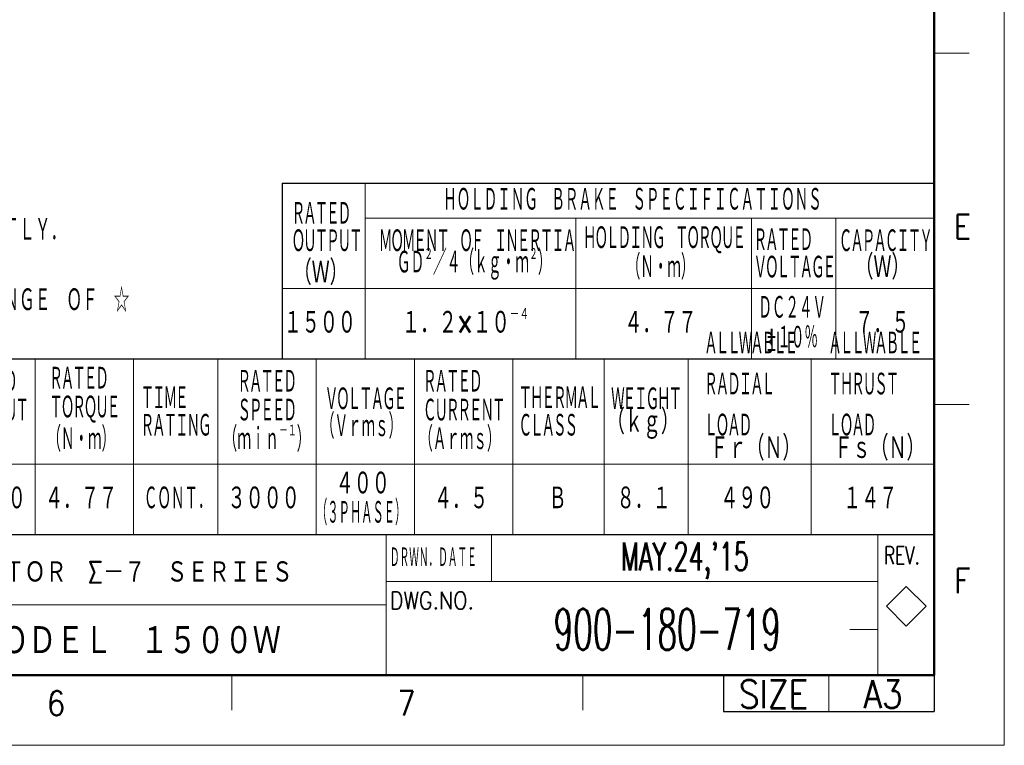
# Model space of a CAD drawing. Header units: millimetres. Extents: x 0 to 840, y 0 to 594.
# Tile 108 of 139: x 560 to 840, y 0 to 207. Entities that reach past the tile are written whole.
import ezdxf

# ---------------------------------------------------------------- set-up
doc = ezdxf.new("R2010")
doc.units = ezdxf.units.MM
doc.header["$LTSCALE"] = 0.36378
doc.layers.add('NoLayerName_001', color=7, linetype='Continuous')
doc.styles.get("Standard").update_dxf_attribs({"font": 'txt', "bigfont": 'extfont2'})

# ---------------------------------------------------------------- blocks, each defined once
blk = doc.blocks.new('JZB_0004')
at = {"layer": 'NoLayerName_001', "color": 3, "lineweight": 13}
for s, insert, char_height, attachment_point in [("\\A1;\\W0.6250;MAY.24,'15", (237.32, 14.64), 4, 5), ('\\A1;\\W0.8333;ＡＣ\u3000ＳＥＲＶＯＭＯＴＯＲ\u3000Σ－７\u3000ＳＥＲＩＥＳ', (110.32, 13.01), 3.27, 4), ('\\A1;\\W0.5593;900-180-719', (234.82, 4.89), 5.82, 5), ('\\A1;\\W0.8333;ＳＧＭ７Ｊ\u3000ＭＯＤＥＬ\u3000１５００Ｗ', (145.82, 3.26), 4.36, 5)]:
    blk.add_mtext(s, dxfattribs=dict(at, insert=insert, char_height=char_height, attachment_point=attachment_point))

msp = doc.modelspace()

# ---------------------------------------------------------------- linework, layer by layer
at = {"layer": 'NoLayerName_001', "color": 7, "linetype": 'Continuous', "lineweight": 13}
for p, q in [((840, 0), (840, 594)), ((694, 46.6666), (694, 60)), ((812.09, 45.2366), (806.4331, 39.5798)), ((817.7468, 39.5798), (812.09, 45.2366)), ((806.4331, 39.5798), (812.09, 33.9229)), ((812.09, 33.9229), (817.7468, 39.5798)), ((790, 20), (790, 9.5798)), ((840, 0), (0, 0))]:
    msp.add_line(p, q, dxfattribs=at)
at = {"layer": 'NoLayerName_001', "color": 7, "linetype": 'Continuous', "lineweight": 50}
for p, q in [((820, 574), (820, 20)), ((820, 20), (50, 20))]:
    msp.add_line(p, q, dxfattribs=at)
at = {"layer": 'NoLayerName_001', "color": 2, "linetype": 'Continuous', "lineweight": 13}
for p, q in [((820, 197), (830, 197)), ((658, 160), (658, 110)), ((658, 150), (820, 150)), ((718, 150), (718, 110)), ((768, 150), (768, 110)), ((792, 150), (792, 110)), ((634.2899, 130), (820, 130)), ((564, 110), (564, 60)), ((592, 110), (592, 60)), ((616, 110), (616, 60)), ((644, 110), (644, 60)), ((672, 110), (672, 60)), ((700, 110), (700, 60)), ((726, 110), (726, 60)), ((750, 110), (750, 60)), ((785, 110), (785, 60)), ((830, 97), (820, 97)), ((356, 80), (820, 80)), ((664, 60), (664, 20)), ((804, 20), (804, 60)), ((804, 59.5798), (804, 20)), ((664, 46.6666), (804, 46.6666)), ((664, 40), (470, 40)), ((804, 32.9132), (796, 32.9132)), ((620, 20), (620, 10)), ((720, 20), (720, 10))]:
    msp.add_line(p, q, dxfattribs=at)
at = {"layer": 'NoLayerName_001', "color": 7, "linetype": 'Continuous', "lineweight": 25}
for p, q in [((634.2899, 160), (634.2899, 110)), ((634.2899, 160), (820, 160)), ((356, 110), (820, 110)), ((50, 60), (820, 60)), ((760, 20), (760, 9.5798)), ((820, 20), (820, 10)), ((820, 19.5798), (820, 9.5798)), ((820, 19.5798), (820, 9.5798)), ((760, 9.5798), (820, 9.5798))]:
    msp.add_line(p, q, dxfattribs=at)

# ---------------------------------------------------------------- block references
at = {"layer": 'NoLayerName_001', "xscale": 2, "yscale": 2, "zscale": 2}
msp.add_blockref('JZB_0004', (274.365, 23.23), dxfattribs=at)

# ---------------------------------------------------------------- texts
at = {"layer": 'NoLayerName_001', "color": 3, "lineweight": 13, "char_height": 7, "attachment_point": 7}
for s, insert in [('\\A1;\\W0.5000;ＨＯＬＤＩＮＧ\u3000ＢＲＡＫＥ\u3000ＳＰＥＣＩＦＩＣＡＴＩＯＮＳ', (680.2, 151.8)), ('\\A1;\\W0.5000;\\T0.7500;ＭＯＭＥＮＴ\u3000ＯＦ\u3000ＩＮＥＲＴＩＡ', (661.8922, 140)), ('\\A1;\\W0.5000;\\T0.7500;ＨＯＬＤＩＮＧ\u3000ＴＯＲＱＵＥ', (720.025, 140)), ('\\A1;\\W0.5000;\\T0.7500;ＣＡＰＡＣＩＴＹ', (792.875, 140)), ('\\A1;\\W0.5077;ＧＤ{\\A1;\\H0.50x;\\S２^ ;}／４（ｋｇ・ｍ{\\A1;\\H0.50x;\\S２^ ;}）', (666.9811, 132.4875)), ('\\A1;\\W0.5000;（Ｎ・ｍ）', (732.5, 132.4875)), ('\\A1;\\W0.6667;（Ｗ）', (797.6, 132.4875)), ('\\A1;\\W0.6667;（Ｗ）', (637.6, 130.9444)), ('\\A1;\\W0.5000;ＤＣ２４Ｖ', (769.9653, 121.0427)), ('\\A1;\\W0.6667;１５００', (634.8, 116.8)), ('\\A1;\\W0.6829;１．２×１０{\\A1;\\H0.50x;\\S－４^ ;}', (668.374, 116.8)), ('\\A1;\\W0.6667;４．７７', (731.8, 116.8)), ('\\A1;\\W0.6667;７．５', (797.6, 116.8)), ('\\A1;\\W0.5000;\\T0.7500;ＡＬＬＷＡＢＬＥ\\PＲＡＤＩＡＬ\\PＬＯＡＤ', (754.5393, 87.5419)), ('\\A1;\\W0.5000;±１０％', (772.0653, 112.5573)), ('\\A1;\\W0.5000;\\T0.7500;ＡＬＬＷＡＢＬＥ\\PＴＨＲＵＳＴ\\PＬＯＡＤ', (789.8733, 87.5419)), ('\\A1;\\W0.5000;\\T0.7500;ＶＯＬＴＡＧＥ', (646.45, 95)), ('\\A1;\\W0.5000;\\T0.7500;ＷＥＩＧＨＴ', (728.025, 95)), ('\\A1;\\W0.5000;（Ｖｒｍｓ）', (645.4, 87.1858)), ('\\A1;\\W0.6667;（ｋｇ）', (726.8, 87.1858)), ('\\A1;\\W0.5000;（Ｎ・ｍ）', (567.5, 83.5088)), ('\\A1;\\W0.5143;（ｍｉｎ{\\A1;\\H0.50x;\\S－１^ ;}）', (617.5897, 83.5088)), ('\\A1;\\W0.5000;（Ａｒｍｓ）', (673.4, 83.5088)), ('\\A1;\\W0.6667;Ｆｒ（Ｎ）', (756.2921, 80.9858)), ('\\A1;\\W0.6667;Ｆｓ（Ｎ）', (791.6261, 80.9858)), ('\\A1;\\W0.6667;４００', (649.6, 71.0427)), ('\\A1;\\W0.6667;１５００', (540.8, 66.8)), ('\\A1;\\W0.6667;４．７７', (566.8, 66.8)), ('\\A1;\\W0.5000;ＣＯＮＴ．', (594.9695, 66.8)), ('\\A1;\\W0.6667;３０００', (618.8, 66.8)), ('\\A1;\\W0.6667;４．５', (677.6, 66.8)), ('\\A1;\\W0.6667;Ｂ', (710.2, 66.8)), ('\\A1;\\W0.6667;８．１', (729.6, 66.8)), ('\\A1;\\W0.6667;４９０', (759.1, 66.8)), ('\\A1;\\W0.6667;１４７', (794.1, 66.8)), ('\\A1;\\W0.4167;（３ＰＨＡＳＥ）', (644, 62.5573))]:
    msp.add_mtext(s, dxfattribs=dict(at, insert=insert))
for s, insert, line_spacing_factor in [('\\A1;\\W0.5000;\\T0.7500;ＲＡＴＥＤ\\PＯＵＴＰＵＴ', (637.0435, 140), 0.668571), ('\\A1;\\W0.5833;１０．ＤＯ\u3000ＮＯＴ\u3000ＴＯＵＣＨ\u3000ＥＡＣＨ\u3000ＯＦ\u3000ＣＯＮＮＥＣＴＯＲ\u3000ＰＩＮＳ\u3000ＤＩＲＥＣＴＬＹ．\\P\u3000\u3000\u3000ＩＴ\u3000ＣＡＵＳＥＳ\u3000ＦＡＩＬＵＲＥ．\\P１１．ＭＯＴＯＲ\u3000ＣＯＮＮＥＣＴＯＲ\u3000ＣＯＵＬＤ\u3000ＢＥ\u3000ＴＵＲＮＥＤ\u3000ＩＮ\u3000ＴＨＥ\u3000ＲＡＮＧＥ\u3000ＯＦ\u3000☆\\P\u3000\u3000\u3000ＷＩＴＨＩＮ\u3000１０\u3000ＴＩＭＥＳ．', (357.2917, 113.2118), 0.857143), ('\\A1;\\W0.5000;\\T0.7500;ＲＡＴＥＤ\\PＶＯＬＴＡＧＥ', (768.6077, 132.4875), 0.668571), ('\\A1;\\W0.5000;\\T0.7500;ＲＡＴＥＤ\\PＯＵＴＰＵＴ', (542.025, 91.8), 0.702857), ('\\A1;\\W0.5000;\\T0.7500;ＲＡＴＥＤ\\PＴＯＲＱＵＥ', (568.025, 91.8), 0.702857), ('\\A1;\\W0.5000;\\T0.7500;ＲＡＴＥＤ\\PＳＰＥＥＤ', (621.6, 91.8), 0.702857), ('\\A1;\\W0.5000;\\T0.7500;ＲＡＴＥＤ\\PＣＵＲＲＥＮＴ', (674.45, 91.8), 0.702857), ('\\A1;\\W0.5000;\\T0.7500;ＴＩＭＥ\\PＲＡＴＩＮＧ', (594.0309, 87.4875), 0.668571), ('\\A1;\\W0.5000;\\T0.7500;ＴＨＥＲＭＡＬ\\PＣＬＡＳＳ', (701.6583, 87.4875), 0.668571)]:
    msp.add_mtext(s, dxfattribs=dict(at, insert=insert, line_spacing_factor=line_spacing_factor))
at = {"layer": 'NoLayerName_001', "color": 2, "lineweight": 13}
for s, insert, char_height, attachment_point in [('\\A1;\\W0.8600;E', (825.6364, 144.11), 7, 7), ('\\A1;\\W0.4167;ＤＲＷＮ．ＤＡＴＥ', (665.0167, 50.4503), 6, 7), ('\\A1;\\W0.7000;REV.', (805.7678, 51.5496), 5, 7), ('\\A1;\\W0.8600;F', (825.7116, 43.3287), 7, 7), ('\\A1;\\W0.8600;SIZE', (774.2591, 10.5798), 8, 8), ('\\A1;\\W0.8600;A3', (805.4565, 10.5798), 8, 8), ('\\A1;\\W0.8600;6', (567.3627, 8.4627), 7, 7), ('\\A1;\\W0.8600;7', (667.1828, 8.4627), 7, 7)]:
    msp.add_mtext(s, dxfattribs=dict(at, insert=insert, char_height=char_height, attachment_point=attachment_point))
at = {"layer": 'NoLayerName_001', "color": 7, "lineweight": 13, "insert": (665.0167, 38.7163), "char_height": 5, "attachment_point": 7}
msp.add_mtext('\\A1;\\W0.8600;DWG.NO.', dxfattribs=at)

doc.saveas('drawing.dxf')
